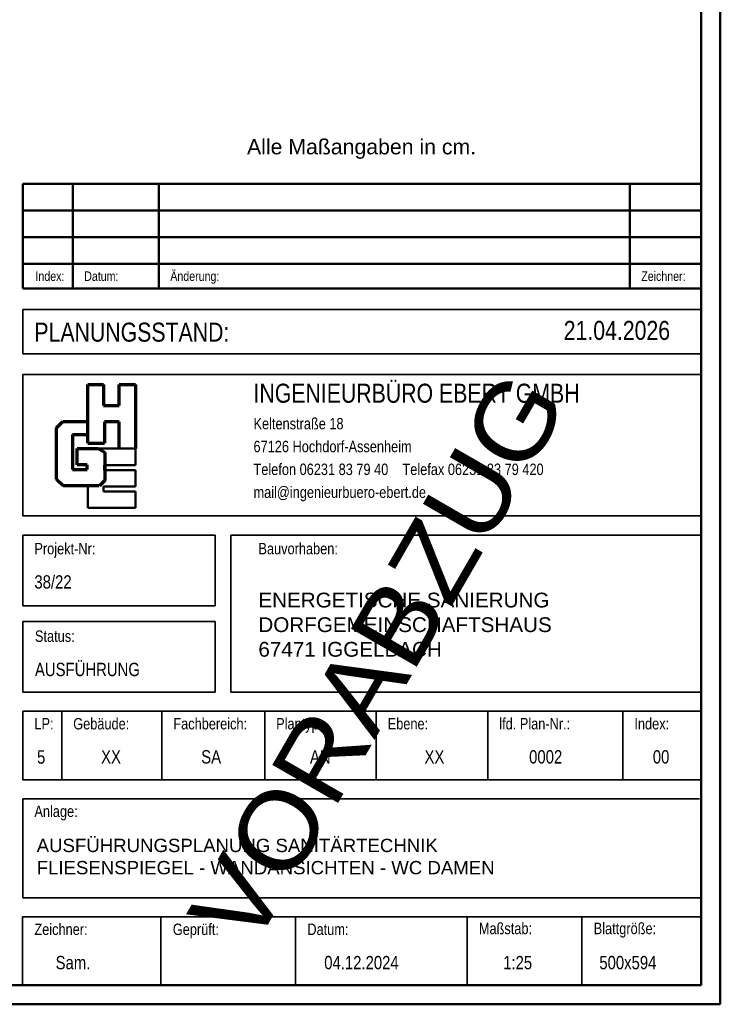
# Model space of a CAD drawing. Extents: x -163 to 337, y 549 to 1143.
# Tile 3 of 13: x 152 to 337, y 549 to 808. Entities that reach past the tile are written whole.
import ezdxf

# ---------------------------------------------------------------- set-up
doc = ezdxf.new("R2010")
doc.units = 0
for name, color, linetype, lineweight in [('L_Index', 7, 'Continuous', 50), ('Legende', 7, 'Continuous', 18), ('Plankopf', 7, 'Continuous', 35), ('Plannummer', 7, 'Continuous', 35)]:
    doc.layers.add(name, color=color, linetype=linetype, lineweight=lineweight)
doc.layers.add('Rahmen', color=7, linetype='Continuous', lineweight=35, true_color=0x009900)
doc.layers.add('Vorabzug', color=1, linetype='Continuous', lineweight=35, true_color=0xff0000)
doc.styles.add('Arial', font='arial.ttf')
doc.styles.add('Arial Narrow', font='ARIALN.TTF', dxfattribs={"height": 0.25})
doc.styles.get("Standard").update_dxf_attribs({"font": 'arial.ttf'})

msp = doc.modelspace()

# ---------------------------------------------------------------- linework, layer by layer
at = {"layer": 'L_Index', "linetype": 'Continuous', "lineweight": 50, "ltscale": 0.025}
for p, q in [((331.67, 764.53), (153.31, 764.53)), ((153.31, 764.53), (153.31, 737.03)), ((166.41, 764.53), (166.41, 737.03)), ((189.05, 764.53), (189.05, 737.03)), ((312.9, 764.53), (312.9, 737.03)), ((331.67, 757.53), (153.31, 757.53)), ((331.67, 750.53), (153.31, 750.53)), ((331.67, 743.53), (153.31, 743.53)), ((331.67, 737.03), (153.31, 737.03))]:
    msp.add_line(p, q, dxfattribs=at)
at = {"layer": 'Plankopf', "color": 7, "linetype": 'Continuous', "lineweight": 35, "ltscale": 0.35}
for p, q in [((153.31, 719.9), (153.31, 731.56)), ((331.69, 731.56), (153.31, 731.56)), ((153.31, 719.9), (331.69, 719.9)), ((331.69, 714.43), (153.31, 714.43)), ((153.31, 714.43), (153.31, 677.31)), ((153.31, 677.31), (331.69, 677.31)), ((153.31, 672.16), (153.31, 653.6)), ((203.83, 672.16), (153.31, 672.16)), ((203.83, 653.6), (203.83, 672.16)), ((207.96, 672.16), (207.96, 630.91)), ((331.69, 672.16), (207.96, 672.16)), ((153.31, 653.6), (203.83, 653.6)), ((153.31, 649.47), (153.31, 630.91)), ((203.83, 649.47), (153.31, 649.47)), ((203.83, 630.91), (203.83, 649.47)), ((153.31, 630.91), (203.83, 630.91)), ((207.96, 630.91), (331.69, 630.91)), ((153.31, 576.87), (331.69, 576.87))]:
    msp.add_line(p, q, dxfattribs=at)
at = {"layer": 'Plankopf', "color": 173, "linetype": 'Continuous', "lineweight": 70, "ltscale": 0.7, "true_color": 0x4e4eec}
for p, q in [((170.38, 696.37), (170.38, 711.82)), ((170.38, 711.82), (174.47, 711.82)), ((174.47, 711.82), (174.47, 706.26)), ((178.57, 706.26), (178.57, 711.82)), ((178.57, 711.82), (182.86, 711.82)), ((182.86, 711.82), (182.86, 694.96)), ((174.47, 706.26), (178.57, 706.26)), ((174.72, 701.96), (174.72, 696.37)), ((178.57, 701.96), (174.72, 701.96)), ((178.57, 694.96), (178.57, 701.96)), ((170.38, 696.37), (174.72, 696.37))]:
    msp.add_line(p, q, dxfattribs=at)
at = {"layer": 'Plankopf', "color": 13, "linetype": 'Continuous', "lineweight": 70, "ltscale": 0.7, "true_color": 0xec4e4e}
for p, q in [((162.1, 700.37), (163.78, 702.05)), ((163.78, 702.05), (170.38, 702.05)), ((162.1, 686.86), (162.1, 700.37)), ((166.29, 698.64), (170.38, 698.64)), ((166.29, 698.64), (166.29, 689.42)), ((167.52, 694.94), (173.04, 694.94)), ((167.52, 690.64), (167.52, 694.94)), ((173.04, 694.94), (174.8, 693.93)), ((174.8, 693.93), (174.8, 686.55)), ((166.29, 689.42), (170.18, 689.42)), ((170.18, 690.64), (167.52, 690.64)), ((170.18, 689.42), (170.18, 690.64)), ((174.8, 689.27), (174.8, 690.58)), ((163.84, 685.12), (162.1, 686.86)), ((174.8, 686.55), (173.41, 685.16)), ((173.37, 685.12), (163.84, 685.12))]:
    msp.add_line(p, q, dxfattribs=at)
at = {"layer": 'Plankopf', "color": 40, "linetype": 'Continuous', "lineweight": 50, "ltscale": 0.5, "true_color": 0xffd600}
for p, q in [((182.86, 694.94), (173.08, 694.94)), ((182.86, 690.58), (182.86, 694.94)), ((174.82, 690.58), (182.86, 690.58)), ((182.86, 689.27), (174.82, 689.27)), ((182.86, 689.27), (182.86, 684.98)), ((170.38, 679.39), (170.38, 685.1)), ((174.47, 684.98), (182.86, 684.98)), ((174.47, 683.67), (174.47, 684.98)), ((182.86, 683.67), (174.47, 683.67)), ((182.86, 679.37), (182.86, 683.67)), ((170.38, 679.39), (182.86, 679.39))]:
    msp.add_line(p, q, dxfattribs=at)
at = {"layer": 'Plankopf', "color": 7, "linetype": 'Continuous', "lineweight": 35, "ltscale": 0.0455}
for p, q in [((153.31, 607.89), (153.31, 625.91)), ((331.81, 625.91), (153.31, 625.91)), ((163.51, 607.89), (163.51, 625.91)), ((189.85, 607.89), (189.85, 625.91)), ((216.88, 607.89), (216.88, 625.91)), ((246.21, 607.89), (246.21, 625.91)), ((275.55, 607.89), (275.55, 625.91)), ((311.08, 607.89), (311.08, 625.91))]:
    msp.add_line(p, q, dxfattribs=at)
at = {"layer": 'Plankopf', "linetype": 'Continuous', "lineweight": 35, "ltscale": 0.035}
for p, q in [((331.81, 607.89), (153.31, 607.89)), ((331.69, 571.87), (153.19, 571.87))]:
    msp.add_line(p, q, dxfattribs=at)
at = {"layer": 'Plankopf', "linetype": 'Continuous', "lineweight": 35, "ltscale": 3.5}
for p, q in [((153.31, 602.89), (153.31, 576.87)), ((153.31, 602.89), (331.2, 602.89)), ((153.19, 571.87), (153.19, 553.85)), ((189.58, 553.85), (189.58, 571.87)), ((224.97, 553.85), (224.97, 571.87)), ((270.08, 553.85), (270.08, 571.87)), ((300.27, 553.85), (300.27, 571.87))]:
    msp.add_line(p, q, dxfattribs=at)
at = {"layer": 'Plankopf', "linetype": 'Continuous', "lineweight": 25, "ltscale": 0.025}
msp.add_line((331.69, 553.85), (153.19, 553.85), dxfattribs=at)
at = {"layer": 'Rahmen', "lineweight": 50, "ltscale": 0.5}
for points in [[(336.69, 548.85), (336.69, 1142.85), (-163.31, 1142.85), (-163.31, 548.85), (-13.31, 548.85), (236.69, 548.85), (336.69, 548.85)], [(331.69, 553.85), (331.69, 1137.85), (-143.31, 1137.85), (-143.31, 553.85), (-18.31, 553.85), (231.69, 553.85), (331.69, 553.85)]]:
    msp.add_lwpolyline(points, close=True, dxfattribs=at)

# ---------------------------------------------------------------- texts
at = {"layer": 'L_Index', "linetype": 'Continuous', "lineweight": 25, "ltscale": 0.625, "style": 'Arial', "width": 0.8}
for s, p in [('Index:', (156.59, 739.03, 10.74)), ('Datum:', (169.41, 739.03, 10.74)), ('Änderung:', (192.05, 739.03, 10.74)), ('Zeichner:', (315.9, 739.03, 10.74))]:
    msp.add_text(s, height=2.5, dxfattribs=at).set_placement(p)
at = {"layer": 'Legende', "color": 1, "ltscale": 0.18, "true_color": 0xff0000}
msp.add_text('Alle Maßangaben in cm.', height=4, dxfattribs=at).set_placement((212.22, 772.31))
at = {"layer": 'Plankopf', "linetype": 'Continuous', "ltscale": 0.035, "style": 'Arial', "width": 0.8}
msp.add_text('PLANUNGSSTAND:', height=5.004, dxfattribs=at).set_placement((156.31, 723.06, 10.75))
at = {"layer": 'Plankopf', "linetype": 'Continuous', "lineweight": 50, "ltscale": 0.5, "style": 'Arial', "width": 0.8}
msp.add_text('INGENIEURBÜRO EBERT GMBH', height=5.004, dxfattribs=at).set_placement((213.93, 707.01, -5.59))
at = {"layer": 'Plankopf', "linetype": 'Continuous', "lineweight": 25, "ltscale": 0.25, "style": 'Arial', "width": 0.8}
for s, p in [('Keltenstraße 18', (213.93, 700.01, 10.75)), ('67126 Hochdorf-Assenheim', (213.93, 694, 10.75)), ('Telefon 06231 83 79 40    Telefax 06231 83 79 420 ', (213.93, 688, 10.75)), ('mail@ingenieurbuero-ebert.de', (213.93, 681.99, 10.75))]:
    msp.add_text(s, height=3.0024, dxfattribs=at).set_placement(p)
at = {"layer": 'Plankopf', "linetype": 'Continuous', "lineweight": 25, "ltscale": 2.5, "style": 'Arial', "width": 0.8}
for s, height, p in [('Projekt-Nr:', 3.0024, (156.31, 667.15, 10.75)), ('Bauvorhaben:', 3.0024, (215.23, 667.15, 10.75)), ('Anlage:', 3.002, (156.31, 598.1, 10.75)), ('Zeichner:', 3.002, (156.31, 567.07, 10.75)), ('Geprüft:', 3.002, (192.71, 567.07, 10.75)), ('Datum:', 3.002, (228.09, 567.07, 10.75)), ('Maßstab:', 3.002, (273.2, 567.29, 10.75)), ('Blattgröße:', 3.0024, (303.4, 567.29, 10.75))]:
    msp.add_text(s, height=height, dxfattribs=at).set_placement(p)
at = {"layer": 'Plankopf', "linetype": 'Continuous', "lineweight": 25, "ltscale": 3.125, "style": 'Arial', "width": 0.8}
for s, height, p in [('Status:', 3.002, (156.46, 644.14, 10.75)), ('LP:', 3.002, (156.31, 621.12, 10.75)), ('Gebäude:', 3.002, (166.52, 621.12, 10.75)), ('Fachbereich:', 3.0024, (192.85, 621.12, 10.75)), ('Plantyp:', 3.002, (219.88, 621.12, 10.75)), ('Ebene:', 3.002, (249.22, 621.12, 10.75)), ('lfd. Plan-Nr.:', 3.0024, (278.56, 621.12, 10.75)), ('Index:', 3.002, (314.09, 621.12, 10.75))]:
    msp.add_text(s, height=height, dxfattribs=at).set_placement(p)
at = {"layer": 'Plankopf', "ltscale": 0.35, "attachment_point": 1, "style": 'Arial'}
for s, insert, char_height, width in [('ENERGETISCHE SANIERUNG DORFGEMEINSCHAFTSHAUS \\P67471 IGGELBACH', (215.21, 657.07), 3.8831, 131.9047), ('\\pt38.779888;AUSFÜHRUNGSPLANUNG SANITÄRTECHNIK   \\PFLIESENSPIEGEL - WANDANSICHTEN - WC DAMEN', (156.91, 592.37), 3.5028, 178.5805)]:
    msp.add_mtext(s, dxfattribs=dict(at, insert=insert, char_height=char_height, width=width))
at = {"layer": 'Plankopf', "ltscale": 0.35, "style": 'Arial', "width": 0.8}
for tag, p, height in [('21.04.2026', (295.51, 723.52), 5), ('38/22', (156.31, 658.15), 3.5), ('AUSFÜHRUNG', (156.46, 635.13), 3.5), ('Sam.', (161.89, 558.07), 3.5), ('04.12.2024', (232.53, 558.07), 3.5), ('1:25', (279.59, 558.07), 3.5), ('500x594', (304.87, 558.07), 3.5)]:
    msp.add_attdef(tag, p, '', height=height, dxfattribs=at)
at = {"layer": 'Plannummer', "linetype": 'Continuous', "ltscale": 4.375, "style": 'Arial', "width": 0.8}
for s, height, p in [('5', 3.5, (157, 612.11, 10.75)), ('XX', 3.503, (173.85, 612.16, 10.75)), ('SA', 3.503, (200.18, 612.16, 10.75)), ('AN', 3.503, (228.78, 612.16, 10.75)), ('XX', 3.503, (258.9, 612.16, 10.75)), ('0002', 3.503, (286.41, 612.16, 10.75)), ('00', 3.503, (318.94, 612.16, 10.75))]:
    msp.add_text(s, height=height, dxfattribs=at).set_placement(p)
at = {"layer": 'Vorabzug', "color": 1, "ltscale": 0.35, "true_color": 0xff0000, "style": 'Arial Narrow', "width": 1.3}
msp.add_attdef('VORABZUG', (213.45, 562.41), '', height=20, rotation=60, dxfattribs=at)

doc.saveas('drawing.dxf')
